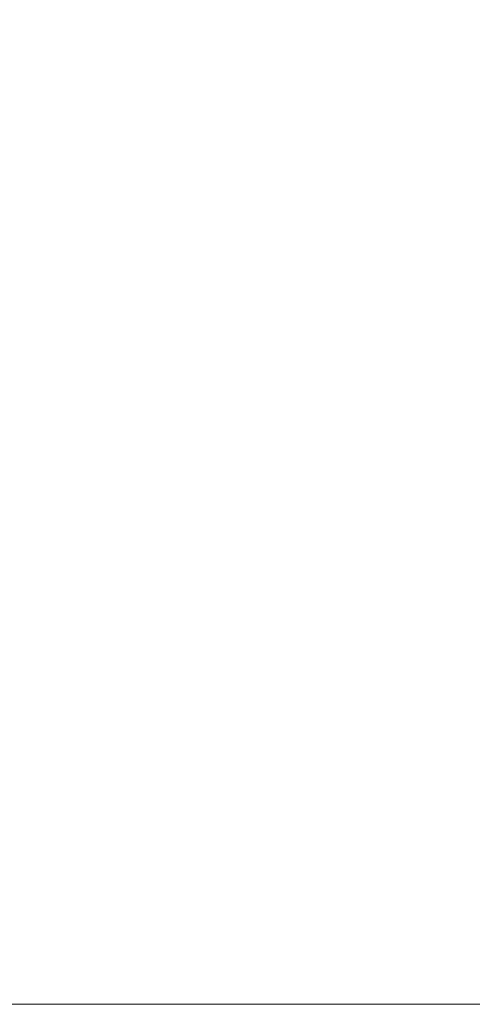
# Model space of a CAD drawing. Header units: centimetres. Extents: x -25.9 to 27.4, y 34.1 to 35.9.
# Tile 174 of 256: x -8.0393 to -8.0293, y 35.8401 to 35.8619. Entities that reach past the tile are written whole.
import ezdxf

# ---------------------------------------------------------------- set-up
doc = ezdxf.new("R2010")
doc.units = ezdxf.units.CM
doc.header["$LTSCALE"] = 2.54
doc.layers.add('Lucido design-1', color=7, linetype='Continuous')

# ---------------------------------------------------------------- blocks, each defined once
blk = doc.blocks.new('Gruppo-5-1')
at = {"color": 7, "linetype": 'Continuous', "lineweight": 9}
for points, invisible_edges in [([(-25.75346, 35.865276, -9.38521), (-25.75346, 35.861753, -9.384374), (27.34654, 35.861753, -9.384374), (27.34654, 35.865276, -9.38521)], 10), ([(-25.75346, 35.865276, -33.351973), (-25.75346, 35.861753, -33.351137), (27.34654, 35.861753, -33.351137), (27.34654, 35.865276, -33.351973)], 10), ([(-8.037951, 35.8653, -10.177517), (-8.036896, 35.864619, -10.177517), (-8.039061, 35.861416, -10.178629), (-8.039978, 35.862008, -10.178629)], 15), ([(-8.037951, 35.8653, -34.14428), (-8.036896, 35.864619, -34.14428), (-8.039061, 35.861416, -34.145392), (-8.039978, 35.862008, -34.145392)], 15), ([(-8.031391, 35.865187, -10.176248), (-8.030347, 35.864228, -10.176248), (-8.032992, 35.861467, -10.177517), (-8.033917, 35.862317, -10.177517)], 15), ([(-8.031391, 35.865187, -34.143011), (-8.030347, 35.864228, -34.143011), (-8.032992, 35.861467, -34.14428), (-8.033917, 35.862317, -34.14428)], 15), ([(-8.036896, 35.864619, -10.177517), (-8.035871, 35.863894, -10.177517), (-8.03817, 35.860786, -10.178629), (-8.039061, 35.861416, -10.178629)], 15), ([(-8.036896, 35.864619, -34.14428), (-8.035871, 35.863894, -34.14428), (-8.03817, 35.860786, -34.145392), (-8.039061, 35.861416, -34.145392)], 15), ([(-8.030347, 35.864228, -10.176248), (-8.029344, 35.863225, -10.176248), (-8.032105, 35.86058, -10.177517), (-8.032992, 35.861467, -10.177517)], 15), ([(-8.030347, 35.864228, -34.143011), (-8.029344, 35.863225, -34.143011), (-8.032105, 35.86058, -34.14428), (-8.032992, 35.861467, -34.14428)], 15), ([(-8.035871, 35.863894, -10.177517), (-8.034877, 35.863126, -10.177517), (-8.037306, 35.860118, -10.178629), (-8.03817, 35.860786, -10.178629)], 15), ([(-8.035871, 35.863894, -34.14428), (-8.034877, 35.863126, -34.14428), (-8.037306, 35.860118, -34.145392), (-8.03817, 35.860786, -34.145392)], 15), ([(-8.029344, 35.863225, -10.176248), (-8.028385, 35.862181, -10.176248), (-8.031255, 35.859655, -10.177517), (-8.032105, 35.86058, -10.177517)], 15), ([(-8.029344, 35.863225, -34.143011), (-8.028385, 35.862181, -34.143011), (-8.031255, 35.859655, -34.14428), (-8.032105, 35.86058, -34.14428)], 15), ([(-8.034877, 35.863126, -10.177517), (-8.033917, 35.862317, -10.177517), (-8.036472, 35.859414, -10.178629), (-8.037306, 35.860118, -10.178629)], 15), ([(-8.034877, 35.863126, -34.14428), (-8.033917, 35.862317, -34.14428), (-8.036472, 35.859414, -34.145392), (-8.037306, 35.860118, -34.145392)], 15), ([(-8.033917, 35.862317, -10.177517), (-8.032992, 35.861467, -10.177517), (-8.035668, 35.858676, -10.178629), (-8.036472, 35.859414, -10.178629)], 15), ([(-8.033917, 35.862317, -34.14428), (-8.032992, 35.861467, -34.14428), (-8.035668, 35.858676, -34.145392), (-8.036472, 35.859414, -34.145392)], 15), ([(-8.028385, 35.862181, -10.176248), (-8.027471, 35.861097, -10.176248), (-8.030446, 35.858695, -10.177517), (-8.031255, 35.859655, -10.177517)], 15), ([(-8.028385, 35.862181, -34.143011), (-8.027471, 35.861097, -34.143011), (-8.030446, 35.858695, -34.14428), (-8.031255, 35.859655, -34.14428)], 15), ([(-8.039978, 35.862008, -10.178629), (-8.039061, 35.861416, -10.178629), (-8.041247, 35.858182, -10.179584), (-8.042025, 35.858684, -10.179584)], 15), ([(-8.039978, 35.862008, -34.145392), (-8.039061, 35.861416, -34.145392), (-8.041247, 35.858182, -34.146347), (-8.042025, 35.858684, -34.146347)], 15), ([(27.34654, 35.861101, -9.384219), (27.34654, 35.861753, -9.384374), (-25.75346, 35.861753, -9.384374), (-25.75346, 35.861101, -9.384219)], 10), ([(27.34654, 35.861101, -33.350982), (27.34654, 35.861753, -33.351137), (-25.75346, 35.861753, -33.351137), (-25.75346, 35.861101, -33.350982)], 10), ([(-8.032992, 35.861467, -10.177517), (-8.032105, 35.86058, -10.177517), (-8.034896, 35.857904, -10.178629), (-8.035668, 35.858676, -10.178629)], 15), ([(-8.032992, 35.861467, -34.14428), (-8.032105, 35.86058, -34.14428), (-8.034896, 35.857904, -34.145392), (-8.035668, 35.858676, -34.145392)], 15), ([(-8.039061, 35.861416, -10.178629), (-8.03817, 35.860786, -10.178629), (-8.040491, 35.857647, -10.179584), (-8.041247, 35.858182, -10.179584)], 15), ([(-8.039061, 35.861416, -34.145392), (-8.03817, 35.860786, -34.145392), (-8.040491, 35.857647, -34.146347), (-8.041247, 35.858182, -34.146347)], 15), ([(-25.75346, 35.861101, -9.384219), (-25.75346, 35.857475, -9.383522), (27.34654, 35.857475, -9.383522), (27.34654, 35.861101, -9.384219)], 10), ([(-25.75346, 35.861101, -33.350982), (-25.75346, 35.857475, -33.350285), (27.34654, 35.857475, -33.350285), (27.34654, 35.861101, -33.350982)], 10), ([(-8.027471, 35.861097, -10.176248), (-8.026604, 35.859975, -10.176248), (-8.029678, 35.857701, -10.177517), (-8.030446, 35.858695, -10.177517)], 15), ([(-8.027471, 35.861097, -34.143011), (-8.026604, 35.859975, -34.143011), (-8.029678, 35.857701, -34.14428), (-8.030446, 35.858695, -34.14428)], 15), ([(-8.03817, 35.860786, -10.178629), (-8.037306, 35.860118, -10.178629), (-8.039758, 35.857081, -10.179584), (-8.040491, 35.857647, -10.179584)], 15), ([(-8.03817, 35.860786, -34.145392), (-8.037306, 35.860118, -34.145392), (-8.039758, 35.857081, -34.146347), (-8.040491, 35.857647, -34.146347)], 15), ([(-8.032105, 35.86058, -10.177517), (-8.031255, 35.859655, -10.177517), (-8.034158, 35.8571, -10.178629), (-8.034896, 35.857904, -10.178629)], 15), ([(-8.032105, 35.86058, -34.14428), (-8.031255, 35.859655, -34.14428), (-8.034158, 35.8571, -34.145392), (-8.034896, 35.857904, -34.145392)], 15), ([(-8.037306, 35.860118, -10.178629), (-8.036472, 35.859414, -10.178629), (-8.039051, 35.856484, -10.179584), (-8.039758, 35.857081, -10.179584)], 15), ([(-8.037306, 35.860118, -34.145392), (-8.036472, 35.859414, -34.145392), (-8.039051, 35.856484, -34.146347), (-8.039758, 35.857081, -34.146347)], 15), ([(-8.026604, 35.859975, -10.176248), (-8.025785, 35.858817, -10.176248), (-8.028953, 35.856676, -10.177517), (-8.029678, 35.857701, -10.177517)], 15), ([(-8.026604, 35.859975, -34.143011), (-8.025785, 35.858817, -34.143011), (-8.028953, 35.856676, -34.14428), (-8.029678, 35.857701, -34.14428)], 15), ([(-8.031255, 35.859655, -10.177517), (-8.030446, 35.858695, -10.177517), (-8.033454, 35.856266, -10.178629), (-8.034158, 35.8571, -10.178629)], 15), ([(-8.031255, 35.859655, -34.14428), (-8.030446, 35.858695, -34.14428), (-8.033454, 35.856266, -34.145392), (-8.034158, 35.8571, -34.145392)], 15), ([(-8.036472, 35.859414, -10.178629), (-8.035668, 35.858676, -10.178629), (-8.038369, 35.855858, -10.179584), (-8.039051, 35.856484, -10.179584)], 15), ([(-8.036472, 35.859414, -34.145392), (-8.035668, 35.858676, -34.145392), (-8.038369, 35.855858, -34.146347), (-8.039051, 35.856484, -34.146347)], 15), ([(-8.035668, 35.858676, -10.178629), (-8.034896, 35.857904, -10.178629), (-8.037714, 35.855203, -10.179584), (-8.038369, 35.855858, -10.179584)], 15), ([(-8.035668, 35.858676, -34.145392), (-8.034896, 35.857904, -34.145392), (-8.037714, 35.855203, -34.146347), (-8.038369, 35.855858, -34.146347)], 15), ([(-8.030446, 35.858695, -10.177517), (-8.029678, 35.857701, -10.177517), (-8.032786, 35.855402, -10.178629), (-8.033454, 35.856266, -10.178629)], 15), ([(-8.030446, 35.858695, -34.14428), (-8.029678, 35.857701, -34.14428), (-8.032786, 35.855402, -34.145392), (-8.033454, 35.856266, -34.145392)], 15), ([(-8.034896, 35.857904, -10.178629), (-8.034158, 35.8571, -10.178629), (-8.037088, 35.854521, -10.179584), (-8.037714, 35.855203, -10.179584)], 15), ([(-8.034896, 35.857904, -34.145392), (-8.034158, 35.8571, -34.145392), (-8.037088, 35.854521, -34.146347), (-8.037714, 35.855203, -34.146347)], 15), ([(-8.029678, 35.857701, -10.177517), (-8.028953, 35.856676, -10.177517), (-8.032156, 35.854511, -10.178629), (-8.032786, 35.855402, -10.178629)], 15), ([(-8.029678, 35.857701, -34.14428), (-8.028953, 35.856676, -34.14428), (-8.032156, 35.854511, -34.145392), (-8.032786, 35.855402, -34.145392)], 15), ([(27.34654, 35.85688, -9.383407), (27.34654, 35.857475, -9.383522), (-25.75346, 35.857475, -9.383522), (-25.75346, 35.85688, -9.383407)], 10), ([(27.34654, 35.85688, -33.350171), (27.34654, 35.857475, -33.350285), (-25.75346, 35.857475, -33.350285), (-25.75346, 35.85688, -33.350171)], 10), ([(-8.039758, 35.857081, -10.179584), (-8.039051, 35.856484, -10.179584), (-8.041649, 35.853531, -10.180381), (-8.04223, 35.854021, -10.180381)], 15), ([(-8.039758, 35.857081, -34.146347), (-8.039051, 35.856484, -34.146347), (-8.041649, 35.853531, -34.147144), (-8.04223, 35.854021, -34.147144)], 15), ([(-8.034158, 35.8571, -10.178629), (-8.033454, 35.856266, -10.178629), (-8.036491, 35.853814, -10.179584), (-8.037088, 35.854521, -10.179584)], 15), ([(-8.034158, 35.8571, -34.145392), (-8.033454, 35.856266, -34.145392), (-8.036491, 35.853814, -34.146347), (-8.037088, 35.854521, -34.146347)], 15), ([(-25.75346, 35.85688, -9.383407), (-25.75346, 35.853163, -9.382857), (27.34654, 35.853163, -9.382857), (27.34654, 35.85688, -9.383407)], 10), ([(-25.75346, 35.85688, -33.350171), (-25.75346, 35.853163, -33.34962), (27.34654, 35.853163, -33.34962), (27.34654, 35.85688, -33.350171)], 10), ([(-8.028953, 35.856676, -10.177517), (-8.028272, 35.855621, -10.177517), (-8.031564, 35.853594, -10.178629), (-8.032156, 35.854511, -10.178629)], 15), ([(-8.028953, 35.856676, -34.14428), (-8.028272, 35.855621, -34.14428), (-8.031564, 35.853594, -34.145392), (-8.032156, 35.854511, -34.145392)], 15), ([(-8.039051, 35.856484, -10.179584), (-8.038369, 35.855858, -10.179584), (-8.041091, 35.853018, -10.180381), (-8.041649, 35.853531, -10.180381)], 15), ([(-8.039051, 35.856484, -34.146347), (-8.038369, 35.855858, -34.146347), (-8.041091, 35.853018, -34.147144), (-8.041649, 35.853531, -34.147144)], 15), ([(-8.033454, 35.856266, -10.178629), (-8.032786, 35.855402, -10.178629), (-8.035925, 35.853081, -10.179584), (-8.036491, 35.853814, -10.179584)], 15), ([(-8.033454, 35.856266, -34.145392), (-8.032786, 35.855402, -34.145392), (-8.035925, 35.853081, -34.146347), (-8.036491, 35.853814, -34.146347)], 15), ([(-8.038369, 35.855858, -10.179584), (-8.037714, 35.855203, -10.179584), (-8.040554, 35.852481, -10.180381), (-8.041091, 35.853018, -10.180381)], 15), ([(-8.038369, 35.855858, -34.146347), (-8.037714, 35.855203, -34.146347), (-8.040554, 35.852481, -34.147144), (-8.041091, 35.853018, -34.147144)], 15), ([(-8.028272, 35.855621, -10.177517), (-8.027636, 35.854538, -10.177517), (-8.031012, 35.852652, -10.178629), (-8.031564, 35.853594, -10.178629)], 15), ([(-8.028272, 35.855621, -34.14428), (-8.027636, 35.854538, -34.14428), (-8.031012, 35.852652, -34.145392), (-8.031564, 35.853594, -34.145392)], 15), ([(-8.032786, 35.855402, -10.178629), (-8.032156, 35.854511, -10.178629), (-8.03539, 35.852325, -10.179584), (-8.035925, 35.853081, -10.179584)], 15), ([(-8.032786, 35.855402, -34.145392), (-8.032156, 35.854511, -34.145392), (-8.03539, 35.852325, -34.146347), (-8.035925, 35.853081, -34.146347)], 15), ([(-8.037714, 35.855203, -10.179584), (-8.037088, 35.854521, -10.179584), (-8.040041, 35.851923, -10.180381), (-8.040554, 35.852481, -10.180381)], 15), ([(-8.037714, 35.855203, -34.146347), (-8.037088, 35.854521, -34.146347), (-8.040041, 35.851923, -34.147144), (-8.040554, 35.852481, -34.147144)], 15), ([(-8.037088, 35.854521, -10.179584), (-8.036491, 35.853814, -10.179584), (-8.039551, 35.851342, -10.180381), (-8.040041, 35.851923, -10.180381)], 15), ([(-8.037088, 35.854521, -34.146347), (-8.036491, 35.853814, -34.146347), (-8.039551, 35.851342, -34.147144), (-8.040041, 35.851923, -34.147144)], 15), ([(-8.032156, 35.854511, -10.178629), (-8.031564, 35.853594, -10.178629), (-8.034888, 35.851547, -10.179584), (-8.03539, 35.852325, -10.179584)], 15), ([(-8.032156, 35.854511, -34.145392), (-8.031564, 35.853594, -34.145392), (-8.034888, 35.851547, -34.146347), (-8.03539, 35.852325, -34.146347)], 15), ([(-8.027636, 35.854538, -10.177517), (-8.027047, 35.853429, -10.177517), (-8.0305, 35.851688, -10.178629), (-8.031012, 35.852652, -10.178629)], 15), ([(-8.027636, 35.854538, -34.14428), (-8.027047, 35.853429, -34.14428), (-8.0305, 35.851688, -34.145392), (-8.031012, 35.852652, -34.145392)], 15), ([(-8.036491, 35.853814, -10.179584), (-8.035925, 35.853081, -10.179584), (-8.039087, 35.850742, -10.180381), (-8.039551, 35.851342, -10.180381)], 15), ([(-8.036491, 35.853814, -34.146347), (-8.035925, 35.853081, -34.146347), (-8.039087, 35.850742, -34.147144), (-8.039551, 35.851342, -34.147144)], 15), ([(-8.031564, 35.853594, -10.178629), (-8.031012, 35.852652, -10.178629), (-8.034419, 35.850749, -10.179584), (-8.034888, 35.851547, -10.179584)], 15), ([(-8.031564, 35.853594, -34.145392), (-8.031012, 35.852652, -34.145392), (-8.034419, 35.850749, -34.146347), (-8.034888, 35.851547, -34.146347)], 15), ([(-8.027047, 35.853429, -10.177517), (-8.026506, 35.852296, -10.177517), (-8.030029, 35.850703, -10.178629), (-8.0305, 35.851688, -10.178629)], 15), ([(-8.027047, 35.853429, -34.14428), (-8.026506, 35.852296, -34.14428), (-8.030029, 35.850703, -34.145392), (-8.0305, 35.851688, -34.145392)], 15), ([(27.34654, 35.852621, -9.382777), (27.34654, 35.853163, -9.382857), (-25.75346, 35.853163, -9.382857), (-25.75346, 35.852621, -9.382777)], 10), ([(27.34654, 35.852621, -33.34954), (27.34654, 35.853163, -33.34962), (-25.75346, 35.853163, -33.34962), (-25.75346, 35.852621, -33.34954)], 10), ([(-8.035925, 35.853081, -10.179584), (-8.03539, 35.852325, -10.179584), (-8.038649, 35.850122, -10.180381), (-8.039087, 35.850742, -10.180381)], 15), ([(-8.035925, 35.853081, -34.146347), (-8.03539, 35.852325, -34.146347), (-8.038649, 35.850122, -34.147144), (-8.039087, 35.850742, -34.147144)], 15), ([(-25.75346, 35.852621, -9.382777), (-25.75346, 35.848827, -9.382382), (27.34654, 35.848827, -9.382382), (27.34654, 35.852621, -9.382777)], 10), ([(-25.75346, 35.852621, -33.34954), (-25.75346, 35.848827, -33.349145), (27.34654, 35.848827, -33.349145), (27.34654, 35.852621, -33.34954)], 10), ([(-8.031012, 35.852652, -10.178629), (-8.0305, 35.851688, -10.178629), (-8.033985, 35.849931, -10.179584), (-8.034419, 35.850749, -10.179584)], 15), ([(-8.031012, 35.852652, -34.145392), (-8.0305, 35.851688, -34.145392), (-8.033985, 35.849931, -34.146347), (-8.034419, 35.850749, -34.146347)], 15), ([(-8.03539, 35.852325, -10.179584), (-8.034888, 35.851547, -10.179584), (-8.038238, 35.849485, -10.180381), (-8.038649, 35.850122, -10.180381)], 15), ([(-8.03539, 35.852325, -34.146347), (-8.034888, 35.851547, -34.146347), (-8.038238, 35.849485, -34.147144), (-8.038649, 35.850122, -34.147144)], 15), ([(-8.026506, 35.852296, -10.177517), (-8.026013, 35.851141, -10.177517), (-8.029601, 35.849699, -10.178629), (-8.030029, 35.850703, -10.178629)], 15), ([(-8.026506, 35.852296, -34.14428), (-8.026013, 35.851141, -34.14428), (-8.029601, 35.849699, -34.145392), (-8.030029, 35.850703, -34.145392)], 15), ([(-8.0305, 35.851688, -10.178629), (-8.030029, 35.850703, -10.178629), (-8.033586, 35.849096, -10.179584), (-8.033985, 35.849931, -10.179584)], 15), ([(-8.0305, 35.851688, -34.145392), (-8.030029, 35.850703, -34.145392), (-8.033586, 35.849096, -34.146347), (-8.033985, 35.849931, -34.146347)], 15), ([(-8.034888, 35.851547, -10.179584), (-8.034419, 35.850749, -10.179584), (-8.037854, 35.84883, -10.180381), (-8.038238, 35.849485, -10.180381)], 15), ([(-8.034888, 35.851547, -34.146347), (-8.034419, 35.850749, -34.146347), (-8.037854, 35.84883, -34.147144), (-8.038238, 35.849485, -34.147144)], 15), ([(-8.039551, 35.851342, -10.180381), (-8.039087, 35.850742, -10.180381), (-8.042269, 35.848389, -10.181018), (-8.04263, 35.848856, -10.181018)], 15), ([(-8.039551, 35.851342, -34.147144), (-8.039087, 35.850742, -34.147144), (-8.042269, 35.848389, -34.147781), (-8.04263, 35.848856, -34.147781)], 15), ([(-8.026013, 35.851141, -10.177517), (-8.02557, 35.849966, -10.177517), (-8.029215, 35.848678, -10.178629), (-8.029601, 35.849699, -10.178629)], 15), ([(-8.026013, 35.851141, -34.14428), (-8.02557, 35.849966, -34.14428), (-8.029215, 35.848678, -34.145392), (-8.029601, 35.849699, -34.145392)], 15), ([(-8.034419, 35.850749, -10.179584), (-8.033985, 35.849931, -10.179584), (-8.037498, 35.84816, -10.180381), (-8.037854, 35.84883, -10.180381)], 15), ([(-8.034419, 35.850749, -34.146347), (-8.033985, 35.849931, -34.146347), (-8.037498, 35.84816, -34.147144), (-8.037854, 35.84883, -34.147144)], 15), ([(-8.039087, 35.850742, -10.180381), (-8.038649, 35.850122, -10.180381), (-8.041928, 35.847906, -10.181018), (-8.042269, 35.848389, -10.181018)], 15), ([(-8.039087, 35.850742, -34.147144), (-8.038649, 35.850122, -34.147144), (-8.041928, 35.847906, -34.147781), (-8.042269, 35.848389, -34.147781)], 15), ([(-8.030029, 35.850703, -10.178629), (-8.029601, 35.849699, -10.178629), (-8.033223, 35.848244, -10.179584), (-8.033586, 35.849096, -10.179584)], 15), ([(-8.030029, 35.850703, -34.145392), (-8.029601, 35.849699, -34.145392), (-8.033223, 35.848244, -34.146347), (-8.033586, 35.849096, -34.146347)], 15), ([(-8.038649, 35.850122, -10.180381), (-8.038238, 35.849485, -10.180381), (-8.041607, 35.84741, -10.181018), (-8.041928, 35.847906, -10.181018)], 15), ([(-8.038649, 35.850122, -34.147144), (-8.038238, 35.849485, -34.147144), (-8.041607, 35.84741, -34.147781), (-8.041928, 35.847906, -34.147781)], 15), ([(-8.033985, 35.849931, -10.179584), (-8.033586, 35.849096, -10.179584), (-8.03717, 35.847475, -10.180381), (-8.037498, 35.84816, -10.180381)], 15), ([(-8.033985, 35.849931, -34.146347), (-8.033586, 35.849096, -34.146347), (-8.03717, 35.847475, -34.147144), (-8.037498, 35.84816, -34.147144)], 15), ([(-8.029601, 35.849699, -10.178629), (-8.029215, 35.848678, -10.178629), (-8.032896, 35.847378, -10.179584), (-8.033223, 35.848244, -10.179584)], 15), ([(-8.029601, 35.849699, -34.145392), (-8.029215, 35.848678, -34.145392), (-8.032896, 35.847378, -34.146347), (-8.033223, 35.848244, -34.146347)], 15), ([(-8.038238, 35.849485, -10.180381), (-8.037854, 35.84883, -10.180381), (-8.041308, 35.8469, -10.181018), (-8.041607, 35.84741, -10.181018)], 15), ([(-8.038238, 35.849485, -34.147144), (-8.037854, 35.84883, -34.147144), (-8.041308, 35.8469, -34.147781), (-8.041607, 35.84741, -34.147781)], 15), ([(-8.033586, 35.849096, -10.179584), (-8.033223, 35.848244, -10.179584), (-8.036873, 35.846777, -10.180381), (-8.03717, 35.847475, -10.180381)], 15), ([(-8.033586, 35.849096, -34.146347), (-8.033223, 35.848244, -34.146347), (-8.036873, 35.846777, -34.147144), (-8.03717, 35.847475, -34.147144)], 15), ([(27.34654, 35.848331, -9.38233), (27.34654, 35.848827, -9.382382), (-25.75346, 35.848827, -9.382382), (-25.75346, 35.848331, -9.38233)], 10), ([(27.34654, 35.848331, -33.349093), (27.34654, 35.848827, -33.349145), (-25.75346, 35.848827, -33.349145), (-25.75346, 35.848331, -33.349093)], 10), ([(-8.037854, 35.84883, -10.180381), (-8.037498, 35.84816, -10.180381), (-8.041031, 35.846379, -10.181018), (-8.041308, 35.8469, -10.181018)], 15), ([(-8.037854, 35.84883, -34.147144), (-8.037498, 35.84816, -34.147144), (-8.041031, 35.846379, -34.147781), (-8.041308, 35.8469, -34.147781)], 15), ([(-8.029215, 35.848678, -10.178629), (-8.028874, 35.847641, -10.178629), (-8.032606, 35.846498, -10.179584), (-8.032896, 35.847378, -10.179584)], 15), ([(-8.029215, 35.848678, -34.145392), (-8.028874, 35.847641, -34.145392), (-8.032606, 35.846498, -34.146347), (-8.032896, 35.847378, -34.146347)], 15), ([(-25.75346, 35.848331, -9.38233), (-25.75346, 35.844473, -9.382095), (27.34654, 35.844473, -9.382095), (27.34654, 35.848331, -9.38233)], 10), ([(-25.75346, 35.848331, -33.349093), (-25.75346, 35.844473, -33.348858), (27.34654, 35.844473, -33.348858), (27.34654, 35.848331, -33.349093)], 10), ([(-8.037498, 35.84816, -10.180381), (-8.03717, 35.847475, -10.180381), (-8.040776, 35.845845, -10.181018), (-8.041031, 35.846379, -10.181018)], 15), ([(-8.037498, 35.84816, -34.147144), (-8.03717, 35.847475, -34.147144), (-8.040776, 35.845845, -34.147781), (-8.041031, 35.846379, -34.147781)], 15), ([(-8.033223, 35.848244, -10.179584), (-8.032896, 35.847378, -10.179584), (-8.036605, 35.846067, -10.180381), (-8.036873, 35.846777, -10.180381)], 15), ([(-8.033223, 35.848244, -34.146347), (-8.032896, 35.847378, -34.146347), (-8.036605, 35.846067, -34.147144), (-8.036873, 35.846777, -34.147144)], 15), ([(-8.03717, 35.847475, -10.180381), (-8.036873, 35.846777, -10.180381), (-8.040544, 35.845302, -10.181018), (-8.040776, 35.845845, -10.181018)], 15), ([(-8.03717, 35.847475, -34.147144), (-8.036873, 35.846777, -34.147144), (-8.040544, 35.845302, -34.147781), (-8.040776, 35.845845, -34.147781)], 15), ([(-8.028874, 35.847641, -10.178629), (-8.028576, 35.846591, -10.178629), (-8.032354, 35.845608, -10.179584), (-8.032606, 35.846498, -10.179584)], 15), ([(-8.028874, 35.847641, -34.145392), (-8.028576, 35.846591, -34.145392), (-8.032354, 35.845608, -34.146347), (-8.032606, 35.846498, -34.146347)], 15), ([(-8.032896, 35.847378, -10.179584), (-8.032606, 35.846498, -10.179584), (-8.036367, 35.845347, -10.180381), (-8.036605, 35.846067, -10.180381)], 15), ([(-8.032896, 35.847378, -34.146347), (-8.032606, 35.846498, -34.146347), (-8.036367, 35.845347, -34.147144), (-8.036605, 35.846067, -34.147144)], 15), ([(-8.036873, 35.846777, -10.180381), (-8.036605, 35.846067, -10.180381), (-8.040336, 35.844749, -10.181018), (-8.040544, 35.845302, -10.181018)], 15), ([(-8.036873, 35.846777, -34.147144), (-8.036605, 35.846067, -34.147144), (-8.040336, 35.844749, -34.147781), (-8.040544, 35.845302, -34.147781)], 15), ([(-8.032606, 35.846498, -10.179584), (-8.032354, 35.845608, -10.179584), (-8.03616, 35.844616, -10.180381), (-8.036367, 35.845347, -10.180381)], 15), ([(-8.032606, 35.846498, -34.146347), (-8.032354, 35.845608, -34.146347), (-8.03616, 35.844616, -34.147144), (-8.036367, 35.845347, -34.147144)], 15), ([(-8.028576, 35.846591, -10.178629), (-8.028324, 35.845529, -10.178629), (-8.032139, 35.844707, -10.179584), (-8.032354, 35.845608, -10.179584)], 15), ([(-8.028576, 35.846591, -34.145392), (-8.028324, 35.845529, -34.145392), (-8.032139, 35.844707, -34.146347), (-8.032354, 35.845608, -34.146347)], 15), ([(-8.036605, 35.846067, -10.180381), (-8.036367, 35.845347, -10.180381), (-8.040151, 35.844188, -10.181018), (-8.040336, 35.844749, -10.181018)], 15), ([(-8.036605, 35.846067, -34.147144), (-8.036367, 35.845347, -34.147144), (-8.040151, 35.844188, -34.147781), (-8.040336, 35.844749, -34.147781)], 15), ([(-8.032354, 35.845608, -10.179584), (-8.032139, 35.844707, -10.179584), (-8.035985, 35.843878, -10.180381), (-8.03616, 35.844616, -10.180381)], 15), ([(-8.032354, 35.845608, -34.146347), (-8.032139, 35.844707, -34.146347), (-8.035985, 35.843878, -34.147144), (-8.03616, 35.844616, -34.147144)], 15), ([(-8.028324, 35.845529, -10.178629), (-8.028116, 35.844458, -10.178629), (-8.031964, 35.843798, -10.179584), (-8.032139, 35.844707, -10.179584)], 15), ([(-8.028324, 35.845529, -34.145392), (-8.028116, 35.844458, -34.145392), (-8.031964, 35.843798, -34.146347), (-8.032139, 35.844707, -34.146347)], 15), ([(-8.036367, 35.845347, -10.180381), (-8.03616, 35.844616, -10.180381), (-8.03999, 35.843619, -10.181018), (-8.040151, 35.844188, -10.181018)], 15), ([(-8.036367, 35.845347, -34.147144), (-8.03616, 35.844616, -34.147144), (-8.03999, 35.843619, -34.147781), (-8.040151, 35.844188, -34.147781)], 15), ([(-8.032139, 35.844707, -10.179584), (-8.031964, 35.843798, -10.179584), (-8.035841, 35.843133, -10.180381), (-8.035985, 35.843878, -10.180381)], 15), ([(-8.032139, 35.844707, -34.146347), (-8.031964, 35.843798, -34.146347), (-8.035841, 35.843133, -34.147144), (-8.035985, 35.843878, -34.147144)], 15), ([(27.34654, 35.844028, -9.382068), (27.34654, 35.844473, -9.382095), (-25.75346, 35.844473, -9.382095), (-25.75346, 35.844028, -9.382068)], 10), ([(27.34654, 35.844028, -33.348831), (27.34654, 35.844473, -33.348858), (-25.75346, 35.844473, -33.348858), (-25.75346, 35.844028, -33.348831)], 10), ([(-8.03616, 35.844616, -10.180381), (-8.035985, 35.843878, -10.180381), (-8.039853, 35.843045, -10.181018), (-8.03999, 35.843619, -10.181018)], 15), ([(-8.03616, 35.844616, -34.147144), (-8.035985, 35.843878, -34.147144), (-8.039853, 35.843045, -34.147781), (-8.03999, 35.843619, -34.147781)], 15), ([(-8.028116, 35.844458, -10.178629), (-8.027955, 35.843378, -10.178629), (-8.031827, 35.842882, -10.179584), (-8.031964, 35.843798, -10.179584)], 15), ([(-8.028116, 35.844458, -34.145392), (-8.027955, 35.843378, -34.145392), (-8.031827, 35.842882, -34.146347), (-8.031964, 35.843798, -34.146347)], 15), ([(-25.75346, 35.844028, -9.382068), (-25.75346, 35.840112, -9.381992), (27.34654, 35.840112, -9.381992), (27.34654, 35.844028, -9.382068)], 8), ([(-25.75346, 35.844028, -33.348831), (-25.75346, 35.840112, -33.348755), (27.34654, 35.840112, -33.348755), (27.34654, 35.844028, -33.348831)], 8), ([(-8.035985, 35.843878, -10.180381), (-8.035841, 35.843133, -10.180381), (-8.039741, 35.842464, -10.181018), (-8.039853, 35.843045, -10.181018)], 15), ([(-8.035985, 35.843878, -34.147144), (-8.035841, 35.843133, -34.147144), (-8.039741, 35.842464, -34.147781), (-8.039853, 35.843045, -34.147781)], 15), ([(-8.031964, 35.843798, -10.179584), (-8.031827, 35.842882, -10.179584), (-8.035728, 35.842383, -10.180381), (-8.035841, 35.843133, -10.180381)], 15), ([(-8.031964, 35.843798, -34.146347), (-8.031827, 35.842882, -34.146347), (-8.035728, 35.842383, -34.147144), (-8.035841, 35.843133, -34.147144)], 15), ([(-8.027955, 35.843378, -10.178629), (-8.027839, 35.842293, -10.178629), (-8.031728, 35.841962, -10.179584), (-8.031827, 35.842882, -10.179584)], 15), ([(-8.027955, 35.843378, -34.145392), (-8.027839, 35.842293, -34.145392), (-8.031728, 35.841962, -34.146347), (-8.031827, 35.842882, -34.146347)], 15), ([(-8.035841, 35.843133, -10.180381), (-8.035728, 35.842383, -10.180381), (-8.039653, 35.84188, -10.181018), (-8.039741, 35.842464, -10.181018)], 15), ([(-8.035841, 35.843133, -34.147144), (-8.035728, 35.842383, -34.147144), (-8.039653, 35.84188, -34.147781), (-8.039741, 35.842464, -34.147781)], 15), ([(-8.031827, 35.842882, -10.179584), (-8.031728, 35.841962, -10.179584), (-8.035648, 35.841628, -10.180381), (-8.035728, 35.842383, -10.180381)], 15), ([(-8.031827, 35.842882, -34.146347), (-8.031728, 35.841962, -34.146347), (-8.035648, 35.841628, -34.147144), (-8.035728, 35.842383, -34.147144)], 15), ([(-8.035728, 35.842383, -10.180381), (-8.035648, 35.841628, -10.180381), (-8.039591, 35.841292, -10.181018), (-8.039653, 35.84188, -10.181018)], 15), ([(-8.035728, 35.842383, -34.147144), (-8.035648, 35.841628, -34.147144), (-8.039591, 35.841292, -34.147781), (-8.039653, 35.84188, -34.147781)], 15), ([(-8.027839, 35.842293, -10.178629), (-8.02777, 35.841203, -10.178629), (-8.03167, 35.841038, -10.179584), (-8.031728, 35.841962, -10.179584)], 15), ([(-8.027839, 35.842293, -34.145392), (-8.02777, 35.841203, -34.145392), (-8.03167, 35.841038, -34.146347), (-8.031728, 35.841962, -34.146347)], 15), ([(-8.031728, 35.841962, -10.179584), (-8.03167, 35.841038, -10.179584), (-8.0356, 35.840871, -10.180381), (-8.035648, 35.841628, -10.180381)], 15), ([(-8.031728, 35.841962, -34.146347), (-8.03167, 35.841038, -34.146347), (-8.0356, 35.840871, -34.147144), (-8.035648, 35.841628, -34.147144)], 15), ([(-8.035648, 35.841628, -10.180381), (-8.0356, 35.840871, -10.180381), (-8.039553, 35.840703, -10.181018), (-8.039591, 35.841292, -10.181018)], 15), ([(-8.035648, 35.841628, -34.147144), (-8.0356, 35.840871, -34.147144), (-8.039553, 35.840703, -34.147781), (-8.039591, 35.841292, -34.147781)], 15), ([(-8.02777, 35.841203, -10.178629), (-8.027747, 35.840112, -10.178629), (-8.03165, 35.840112, -10.179584), (-8.03167, 35.841038, -10.179584)], 13), ([(-8.02777, 35.841203, -34.145392), (-8.027747, 35.840112, -34.145392), (-8.03165, 35.840112, -34.146347), (-8.03167, 35.841038, -34.146347)], 13), ([(-8.03167, 35.841038, -10.179584), (-8.03165, 35.840112, -10.179584), (-8.035583, 35.840112, -10.180381), (-8.0356, 35.840871, -10.180381)], 13), ([(-8.03167, 35.841038, -34.146347), (-8.03165, 35.840112, -34.146347), (-8.035583, 35.840112, -34.147144), (-8.0356, 35.840871, -34.147144)], 13), ([(-8.0356, 35.840871, -10.180381), (-8.035583, 35.840112, -10.180381), (-8.039541, 35.840112, -10.181018), (-8.039553, 35.840703, -10.181018)], 13), ([(-8.0356, 35.840871, -34.147144), (-8.035583, 35.840112, -34.147144), (-8.039541, 35.840112, -34.147781), (-8.039553, 35.840703, -34.147781)], 13)]:
    blk.add_3dface(points, dxfattribs=dict(at, invisible_edges=invisible_edges))
for points in [[(-25.75346, 35.840112, -9.381992), (-25.75346, 34.240112, -9.381992), (27.34654, 34.240112, -9.381992), (27.34654, 35.840112, -9.381992)], [(-25.75346, 35.840112, -33.348755), (-25.75346, 34.240112, -33.348755), (27.34654, 34.240112, -33.348755), (27.34654, 35.840112, -33.348755)]]:
    blk.add_3dface(points, dxfattribs=at)

msp = doc.modelspace()

# ---------------------------------------------------------------- block references
at = {"layer": 'Lucido design-1', "color": 7}
msp.add_blockref('Gruppo-5-1', (0, 0), dxfattribs=at)

doc.saveas('drawing.dxf')
